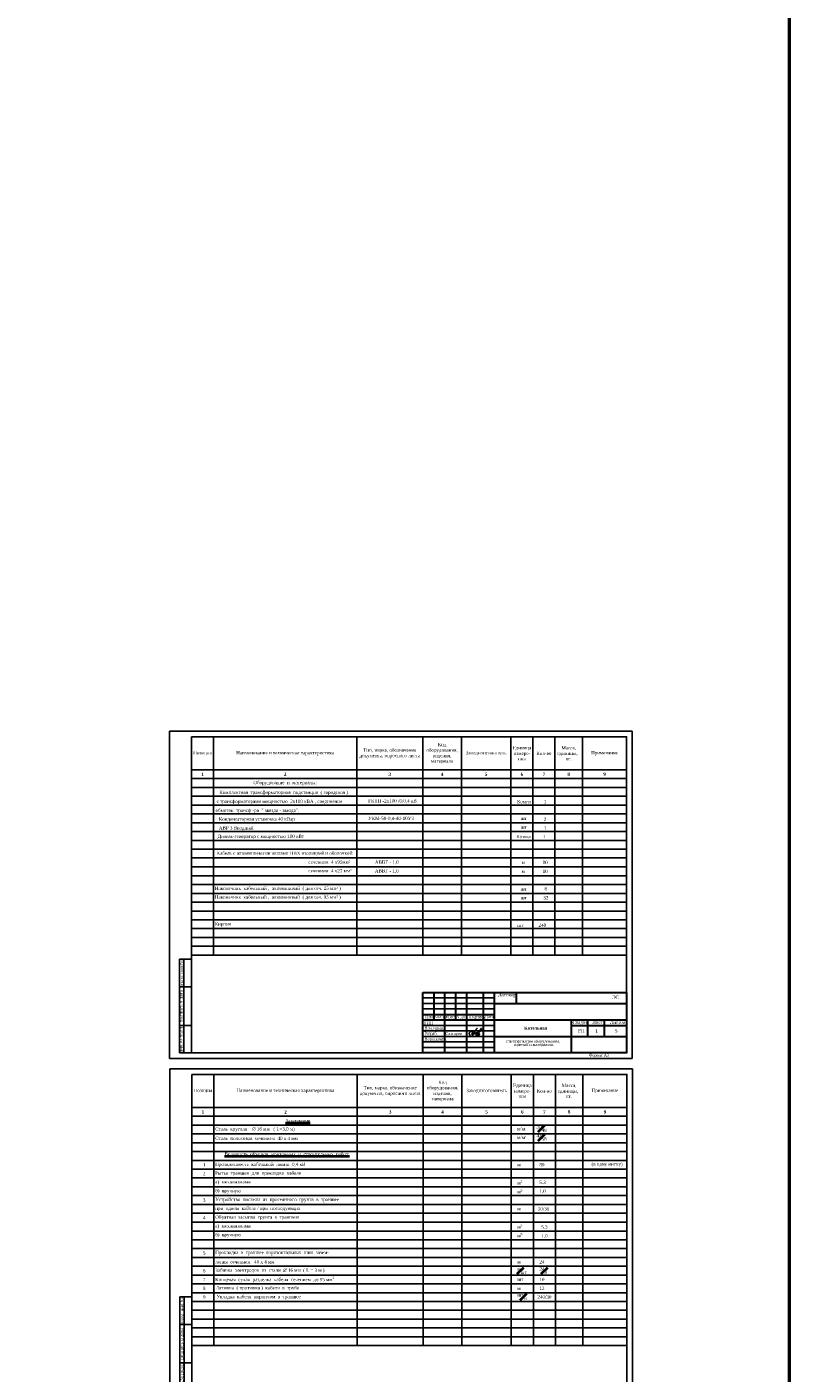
# Model space of a CAD drawing. Extents: x 352696 to 405256, y 4162769 to 4241487.
# Tile 147 of 148: x 404564 to 405256, y 4239530 to 4240752. Entities that reach past the tile are written whole.
import ezdxf
from ezdxf.lldxf.tags import DXFTag

# ---------------------------------------------------------------- set-up
doc = ezdxf.new("R2010")
doc.units = 0
doc.header["$LTSCALE"] = 0.5
doc.header["$MEASUREMENT"] = 0
doc.layers.add('Прект', color=7, linetype='Continuous', true_color=0x000000)
doc.layers.add('размер', color=7, linetype='Continuous')
doc.layers.add('РАЗМЕРЫ ВНУТР', color=7, linetype='Continuous', lineweight=25)
doc.styles.add('seviyorum', font='times.ttf')
doc.styles.add('stile1', font='times.ttf')
doc.styles.add('style2', font='times.ttf')
doc.styles.add('TIEMS', font='times.ttf')
doc.styles.add('Times 3', font='times.ttf', dxfattribs={"height": 2.5})
doc.styles.add('Times New Roman', font='times.ttf')
doc.styles.add('ЭО', font='isocpeui.ttf')
tags = doc.linetypes.add('Power_W2', pattern='A,0.3,-0.2,["W2",ЭО,S=0.1,R=0,X=-0.1,Y=-0.05],-0.2', length=0.7).pattern_tags.tags
tags[6] = DXFTag(74, 10)

# ---------------------------------------------------------------- blocks, each defined once
blk = doc.blocks.new('*T104')
at = {"color": 0, "linetype": 'ByBlock', "lineweight": -2, "transparency": 16777216}
for p, q in [((0, 0), (0, 8500)), ((0, 8500), (1103, 8500)), ((403, 0), (403, 8500)), ((1103, 0), (1103, 8500)), ((0, 6000), (1103, 6000)), ((0, 2500), (1103, 2500)), ((0, 0), (1103, 0))]:
    blk.add_line(p, q, dxfattribs=at)
at = {"color": 0, "lineweight": 25, "transparency": 16777216, "char_height": 300, "attachment_point": 5, "rotation": 90}
for s, insert, width in [('{\\fTimes New Roman|b0|i0|c204|p18;взам. инв.№ }', (201.5, 7250), 2497), ('{\\fTimes New Roman|b0|i0|c204|p18;подпись и дата}', (201.5, 4250), 3497), ('{\\fTimes New Roman|b0|i0|c204|p18;инв.№ подл.}', (201.5, 1250), 2497)]:
    blk.add_mtext(s, dxfattribs=dict(at, insert=insert, width=width))
blk = doc.blocks.new('А3')
at = {"lineweight": 25}
for points in [[(-7137122, 3112128), (-7095122, 3112128), (-7095122, 3082428), (-7137122, 3082428)], [(-7135122, 3111628), (-7095622, 3111628), (-7095622, 3082928), (-7135122, 3082928)]]:
    blk.add_lwpolyline(points, close=True, dxfattribs=at)
blk.add_blockref('*T104', (-7136225, 3082928))
at = {"ltscale": 100, "insert": (-7098122, 3082678), "char_height": 250, "attachment_point": 5, "style": 'TIEMS'}
blk.add_mtext_dynamic_manual_height_columns('Формат А3', width=1841.86, gutter_width=1500, heights=[0], dxfattribs=at)
blk = doc.blocks.new('Имзо')
at = {"color": 5}
blk.add_open_spline([(1171.1, 1083.9), (1171.2, 1084.1), (1171.2, 1084.3), (1170.9, 1084.6), (1170.5, 1084.8), (1170, 1084.4), (1169.4, 1084), (1168.9, 1083.3), (1168.1, 1082.4), (1167.2, 1081.3), (1166.1, 1079.7), (1164.9, 1077.9), (1163.7, 1075.8), (1162.2, 1073.6), (1160.9, 1071.5), (1159.5, 1069.1), (1158.1, 1066.7), (1156.8, 1064.1), (1155.5, 1062), (1154.4, 1060.3), (1153.3, 1058.9), (1152.5, 1057.8), (1151.5, 1057.3), (1150.4, 1057.7), (1149.1, 1058.8), (1147.3, 1060.2), (1146.3, 1062.1), (1145.1, 1063.8), (1144.4, 1065.1), (1143.9, 1066.4), (1143.4, 1067.5), (1143.4, 1069.2), (1144.4, 1070.8), (1145.6, 1072.3), (1147, 1073.4), (1148.5, 1074.4), (1150.2, 1075.5), (1151.8, 1076.3), (1153.2, 1076.9), (1153.9, 1077.2), (1154.8, 1077.4), (1155.4, 1076.4), (1155.4, 1075.6), (1155.3, 1074.7), (1155.2, 1073.5), (1154.8, 1072.1), (1154.5, 1070.8), (1154.1, 1069.8), (1153.8, 1068.6), (1153.4, 1067.6), (1153.1, 1066.6), (1152.8, 1065.8), (1152.9, 1064.8), (1153.9, 1064.1), (1155.1, 1064.5), (1156.3, 1064.9), (1157.5, 1065.6), (1158.3, 1066.3), (1159, 1067), (1159.2, 1067.8), (1159.3, 1068.5), (1158.7, 1069.2), (1157.7, 1068.8), (1157, 1068.2), (1156.6, 1067.4), (1156.3, 1066.7), (1156.1, 1065.9), (1156.9, 1065.2), (1158.1, 1066), (1159.3, 1066.6), (1160.5, 1067.4), (1161.2, 1068.1), (1161.7, 1068.6), (1161.7, 1069), (1161.6, 1069.4), (1161.2, 1069.4), (1160.8, 1069.3), (1160.5, 1068.8), (1160.2, 1068.4), (1159.9, 1067.9), (1159.9, 1067.3), (1159.8, 1066.8), (1160.2, 1066.3), (1160.9, 1066.5), (1161.7, 1066.8), (1162.8, 1067.4), (1163.8, 1068), (1164.5, 1068.6), (1164.9, 1069), (1165.2, 1069.3), (1164.9, 1069.8), (1164.5, 1069.7), (1164.1, 1069.4), (1164, 1069.1), (1163.6, 1068.6), (1163.8, 1067.5), (1165.2, 1067.8), (1166, 1068.3), (1166.7, 1068.6), (1167.2, 1068.9), (1167.7, 1069.2), (1168, 1069.5), (1168.3, 1069.7), (1168.3, 1070.1), (1168.1, 1070.4), (1167.6, 1070.6), (1167.2, 1070.2), (1167, 1069.7), (1166.9, 1069.2), (1167.1, 1068.6), (1167.7, 1068.4), (1168.3, 1068.5), (1168.8, 1068.7), (1169.2, 1069), (1169.8, 1069.2), (1170.3, 1069.6), (1170.8, 1069.8), (1171.1, 1070.2), (1171.5, 1070.4), (1171.5, 1070.8), (1171.6, 1071.3), (1171, 1071.2), (1170.8, 1070.8), (1170.3, 1070.4), (1170.1, 1069.9), (1170, 1069.4), (1170.1, 1069.1), (1170.4, 1068.8), (1170.9, 1068.9), (1171.4, 1069.2), (1172.1, 1069.5), (1172.7, 1069.9), (1173.5, 1070.2), (1174.2, 1070.6), (1175, 1071), (1176.1, 1071.6), (1177.5, 1072.4), (1178.7, 1073.5), (1180, 1074.6), (1181.1, 1075.7), (1182.2, 1076.9), (1183, 1078.1), (1184, 1079.1), (1184.6, 1080.1), (1185.3, 1081.3), (1185.3, 1082.5), (1185.4, 1083.6), (1185.2, 1084.5), (1184.5, 1084.9), (1183.7, 1084.7), (1183.2, 1084), (1182.6, 1083), (1182, 1081.8), (1181.1, 1080.2), (1180.3, 1078.4), (1179.3, 1076.7), (1178.6, 1075.2), (1177.8, 1074), (1177, 1073), (1176.5, 1071.9), (1175.7, 1071.1), (1175.2, 1070.1), (1174.6, 1069.3), (1173.8, 1068.2), (1173.2, 1067), (1172.6, 1066.1), (1172.2, 1065.5), (1171.8, 1065), (1171.3, 1064.4), (1171, 1063.6), (1170.4, 1062.8), (1169.9, 1062), (1169.4, 1061.2), (1169, 1060.6), (1168.7, 1060.2), (1168.3, 1059.8), (1167.8, 1060.3), (1167.6, 1061), (1167.7, 1061.9), (1167.8, 1062.9), (1168.1, 1063.8), (1168.6, 1064.7), (1169, 1065.6), (1169.5, 1066.4), (1170.3, 1067), (1170.9, 1067.6), (1171.7, 1067.9), (1172.5, 1068.2), (1173.2, 1068.2), (1174, 1068), (1174, 1067.2), (1174, 1066.5), (1173.6, 1065.8), (1173.2, 1065.3), (1172.9, 1064.8), (1172.5, 1064.4), (1172.1, 1064.1), (1171.6, 1063.8), (1171.6, 1064.9), (1172.4, 1065.2), (1172.9, 1065.9), (1173.4, 1066.3), (1173.8, 1066.7), (1174.4, 1067.2), (1175.1, 1067.7), (1175.9, 1068), (1176.5, 1068.3), (1177.2, 1068.5), (1177.6, 1068.1), (1177.8, 1067.8), (1178, 1067.3), (1177.7, 1066.8), (1177.4, 1066.2), (1177.1, 1065.6), (1176.7, 1065.1), (1176.3, 1064.7), (1176.1, 1064.3), (1175.7, 1064.1), (1175.3, 1063.4), (1176.4, 1064.2), (1176.9, 1064.6), (1177.7, 1065), (1178.1, 1065.5), (1178.6, 1065.7), (1179, 1065.9), (1179.4, 1066.1), (1179.6, 1065.6), (1179.4, 1065.3), (1179.2, 1064.9), (1178.9, 1064.5), (1178.3, 1064), (1177.8, 1063.3), (1177.1, 1062.3), (1176.3, 1061.5), (1175.7, 1060.6), (1175.1, 1059.9), (1174.6, 1059.1), (1174, 1058.6), (1173.8, 1058.2), (1173.8, 1058.2)], degree=3, knots=[0, 0, 0, 0, 0.513448, 0.778442, 1.104661, 1.704776, 2.452288, 3.45026, 4.324221, 5.947189, 7.813706, 10.086697, 12.416961, 15.084433, 18.013444, 19.930478, 23.226491, 26.538854, 28.582206, 30.510688, 32.78655, 33.889821, 34.643612, 35.656301, 37.257657, 39.781515, 42.375023, 43.560099, 45.9476, 46.941841, 47.767292, 49.564283, 51.675996, 53.262317, 55.2939, 56.95896, 58.79076, 61.326017, 62.413148, 63.084418, 63.878144, 64.720464, 66.023899, 66.222465, 67.487815, 69.680005, 70.444245, 71.673472, 72.848295, 74.105126, 74.94512, 75.912346, 76.736311, 77.698008, 79.003768, 80.281432, 81.605861, 82.813812, 83.664349, 84.504922, 85.074787, 85.799177, 86.742401, 87.819462, 88.673482, 89.415056, 90.21756, 90.733173, 92.042692, 93.77869, 95.204299, 96.256932, 96.685701, 97.162976, 97.450585, 97.80414, 98.243933, 98.660495, 99.209233, 99.913193, 100.436068, 100.907806, 101.32112, 101.958786, 102.795823, 104.16382, 105.540878, 106.28524, 106.753115, 107.246352, 107.575339, 108.017534, 108.471017, 108.807397, 109.213417, 110.179303, 111.257909, 112.601544, 113.10194, 113.790857, 114.31637, 114.690476, 115.029799, 115.380504, 115.694795, 116.157893, 116.641327, 117.21885, 117.657806, 118.307804, 118.946395, 119.406099, 119.996636, 120.533035, 121.049928, 121.752832, 122.362533, 122.775697, 123.14845, 123.551347, 123.960934, 124.293112, 124.810641, 125.428713, 126.106175, 126.437823, 126.833139, 127.128989, 127.632689, 128.194828, 128.976292, 129.709658, 130.603096, 131.404911, 132.114243, 133.326193, 135.129377, 136.959238, 138.347922, 140.082276, 141.639056, 143.243221, 144.25244, 145.980999, 146.768782, 148.214309, 149.370132, 150.185538, 150.858223, 151.610615, 152.421286, 153.496928, 154.941798, 156.653623, 158.748371, 161.045054, 162.367963, 163.886023, 165.324138, 166.052919, 167.666871, 168.409371, 169.617499, 170.688812, 172.289568, 173.638016, 173.929032, 174.60896, 175.395587, 176.326184, 177.139483, 178.342116, 179.136178, 179.881286, 180.559012, 180.797198, 181.344394, 182.130694, 183.09232, 183.924489, 185.11666, 186.029941, 186.98736, 188.004267, 188.880669, 189.776591, 190.640965, 191.418162, 192.300139, 192.836482, 193.572754, 194.359274, 195.059248, 195.645757, 196.275825, 196.836434, 197.393473, 197.744916, 198.313761, 199.39963, 200.284077, 200.888029, 201.308358, 202.088544, 203.10639, 203.833779, 204.650868, 205.260503, 205.631492, 206.120942, 206.589442, 207.122884, 207.8584, 208.550206, 209.164504, 209.697645, 210.169548, 210.617603, 210.967838, 211.831922, 212.736155, 213.508345, 214.127393, 214.694869, 215.099289, 215.513221, 215.820459, 216.227676, 216.640543, 217.201282, 217.755805, 218.854347, 219.841286, 221.395423, 222.281114, 223.091839, 224.118174, 225.015842, 225.33663, 225.33663, 225.33663, 225.33663], dxfattribs=at)
blk = doc.blocks.new('пыпвып')
at = {"color": 0, "lineweight": 30, "ltscale": 50}
for p, q in [((3576.1, 1026.2), (3576.1, 1081.2)), ((3576.1, 1081.2), (3761.1, 1081.2)), ((3596.1, 1026.2), (3596.1, 1081.2)), ((3616.1, 1026.2), (3616.1, 1081.2)), ((3631.1, 1026.2), (3631.1, 1081.2)), ((3641.1, 1026.2), (3641.1, 1081.2)), ((3661.1, 1071.3), (3661.1, 1081.2)), ((3761.1, 1081.2), (3761.1, 1026.2)), ((3576.1, 1061.2), (3641.1, 1061.2)), ((3576.1, 1056.2), (3641.1, 1056.2)), ((3711.1, 1051.2), (3761.1, 1051.2)), ((3761.1, 1026.2), (3576.1, 1026.2))]:
    blk.add_line(p, q, dxfattribs=at)
at = {"color": 0}
for p, q in [((3576.1, 1076.2), (3641.1, 1076.2)), ((3576.1, 1071.2), (3641.1, 1071.2)), ((3576.1, 1066.2), (3641.1, 1066.2)), ((3576.1, 1051.2), (3641.1, 1051.2)), ((3576.1, 1046.2), (3641.1, 1046.2)), ((3576.1, 1041.2), (3641.1, 1041.2)), ((3576.1, 1036.2), (3641.1, 1036.2)), ((3576.1, 1031.2), (3641.1, 1031.2))]:
    blk.add_line(p, q, dxfattribs=at)
at = {"color": 0, "lineweight": 30, "ltscale": 50}
for points in [[(3586.1, 1081.2), (3586.1, 1056.2)], [(3606.1, 1056.2), (3606.1, 1081.2)], [(3641.1, 1071.2), (3761.1, 1071.2)], [(3641.1, 1056.2), (3761.1, 1056.2)], [(3711.1, 1026.2), (3711.1, 1056.2)], [(3726.1, 1041.2), (3726.1, 1056.2)], [(3741.1, 1041.2), (3741.1, 1056.2)], [(3641.1, 1041.2), (3761.1, 1041.2)]]:
    blk.add_lwpolyline(points, dxfattribs=at)
at = {"xscale": 0.2663785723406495, "yscale": 0.2663785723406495, "zscale": 0.2663785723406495}
blk.add_blockref('Имзо', (3313.6, 759.4), dxfattribs=at)
at = {"color": 0, "style": 'seviyorum'}
for s, height, width, p in [('Договор', 3, 0.9, (3644.5, 1077.5)), ('ЭС', 3, 0.9, (3748.1, 1075.4)), ('Изм.', 2.7, 0.8, (3578.2, 1057.7)), ('Кол.уч', 2.7, 0.8, (3586.4, 1057.8)), ('Лист', 2.7, 0.9, (3597.6, 1057.7)), ('N.док', 2.7, 0.9, (3606.6, 1057.6)), ('Подпись', 2.7, 0.9, (3617.5, 1057.7)), ('Дата', 2.7, 0.9, (3632.4, 1057.8)), ('Стадия', 3, 0.9, (3712.1, 1052.4)), ('Лист', 3, 0.9, (3730.1, 1052.4)), ('Листов', 3, 0.9, (3746, 1052.6)), ('РП', 3, 0.9, (3717, 1045))]:
    blk.add_text(s, height=height, dxfattribs=dict(at, width=width)).set_placement(p)
at = {"color": 0, "lineweight": 30, "style": 'TIEMS', "width": 0.7}
for s, p in [('ГИП', (3577.5, 1052)), ('Нач.управ.', (3577.7, 1047.4)), ('Разраб.', (3577.7, 1042.4)), ('Норм.контр.', (3577.7, 1037.4))]:
    blk.add_text(s, height=3, dxfattribs=at).set_placement(p)
at = {"color": 0, "linetype": 'ByBlock', "insert": (3596.7, 1045.1), "char_height": 2.5, "width": 29.181, "attachment_point": 1, "style": 'Times New Roman'}
blk.add_mtext('Саттаров', dxfattribs=at)
at = {"layer": 'Прект', "color": 18, "lineweight": 80, "true_color": 0x000000, "insert": (3674.4, 1050.2, -366.3), "char_height": 2.8, "width": 69.65, "attachment_point": 2, "rotation": 0.0177, "line_spacing_factor": 0.941835, "style": 'seviyorum'}
blk.add_mtext('        {\\fTimes New Roman|b1|i0|c204|p18;\\C7;Котельная} ', dxfattribs=at)

msp = doc.modelspace()

# ---------------------------------------------------------------- linework, layer by layer
for p, q in [((404713.2656, 4240107.4451), (405108.2656, 4240107.4451)), ((404713.2656, 4240107.4451), (404713.2656, 4239909.264)), ((404733.2656, 4240107.4451), (404733.2656, 4239909.264)), ((404863.2656, 4240107.4451), (404863.2656, 4239909.264)), ((404923.2656, 4240107.4451), (404923.2656, 4239909.264)), ((404958.2656, 4240107.4451), (404958.2656, 4239909.264)), ((405003.2656, 4240107.4451), (405003.2656, 4239909.264)), ((405023.2656, 4240107.4451), (405023.2656, 4239909.264)), ((405043.2656, 4240107.4451), (405043.2656, 4239909.264)), ((405068.2656, 4240107.4451), (405068.2656, 4239909.264)), ((405108.2656, 4240107.4451), (405108.2656, 4239909.264)), ((404713.2656, 4240077.4451), (405108.2656, 4240077.4451)), ((404713.2656, 4240069.4451), (405108.2656, 4240069.4451)), ((404713.2656, 4240061.4451), (405108.2656, 4240061.4451)), ((404713.2656, 4240053.4451), (405108.2656, 4240053.4451)), ((404713.2656, 4240045.4451), (405108.2656, 4240045.4451)), ((404713.2656, 4240037.4451), (405108.2656, 4240037.4451)), ((404713.2656, 4240029.4451), (405108.2656, 4240029.4451)), ((404713.2656, 4240021.4451), (405108.2656, 4240021.4451)), ((404713.2656, 4240013.4451), (405108.2656, 4240013.4451)), ((404713.2656, 4240005.4451), (405108.2656, 4240005.4451)), ((404713.2656, 4239997.4451), (405108.2656, 4239997.4451)), ((404713.2656, 4239989.4451), (405108.2656, 4239989.4451)), ((404713.2656, 4239981.3545), (405108.2656, 4239981.3545)), ((404713.2656, 4239973.264), (405108.2656, 4239973.264)), ((404713.2656, 4239965.264), (405108.2656, 4239965.264)), ((404713.2656, 4239957.264), (405108.2656, 4239957.264)), ((404713.2656, 4239949.264), (405108.2656, 4239949.264)), ((404713.2656, 4239941.264), (405108.2656, 4239941.264)), ((404713.2656, 4239933.264), (405108.2656, 4239933.264)), ((404713.2656, 4239925.264), (405108.2656, 4239925.264)), ((404713.2656, 4239917.264), (405108.2656, 4239917.264)), ((404713.2656, 4239909.264), (405108.2656, 4239909.264)), ((404713.6538, 4239800.8576), (405108.6538, 4239800.8576)), ((404713.6538, 4239800.8576), (404713.6538, 4239570.6764)), ((404733.6538, 4239800.8576), (404733.6538, 4239554.6764)), ((404863.6538, 4239800.8576), (404863.6538, 4239554.6764)), ((404923.6538, 4239800.8576), (404923.6538, 4239554.6764)), ((404958.6538, 4239800.8576), (404958.6538, 4239554.6764)), ((405003.6538, 4239800.8576), (405003.6538, 4239554.6764)), ((405023.6538, 4239800.8576), (405023.6538, 4239554.6764)), ((405043.6538, 4239800.8576), (405043.6538, 4239554.6764)), ((405068.6538, 4239800.8576), (405068.6538, 4239554.6764)), ((405108.6538, 4239800.8576), (405108.6538, 4239570.6764)), ((404713.6538, 4239770.8576), (405108.6538, 4239770.8576)), ((404713.6538, 4239762.8576), (405108.6538, 4239762.8576)), ((404713.6538, 4239754.8576), (405108.6538, 4239754.8576)), ((404713.6538, 4239746.8576), (405108.6538, 4239746.8576)), ((404713.6538, 4239738.8576), (405108.6538, 4239738.8576)), ((404713.6538, 4239730.8576), (405108.6538, 4239730.8576)), ((404713.6538, 4239722.8576), (405108.6538, 4239722.8576)), ((404713.6538, 4239714.8576), (405108.6538, 4239714.8576)), ((404713.6538, 4239706.8576), (405108.6538, 4239706.8576)), ((404713.6538, 4239698.8576), (405108.6538, 4239698.8576)), ((404713.6538, 4239690.8576), (405108.6538, 4239690.8576)), ((404713.6538, 4239682.8576), (405108.6538, 4239682.8576)), ((404713.6538, 4239674.767), (405108.6538, 4239674.767)), ((404713.6538, 4239666.6764), (405108.6538, 4239666.6764)), ((404713.6538, 4239658.6764), (405108.6538, 4239658.6764)), ((404713.6538, 4239650.6764), (405108.6538, 4239650.6764)), ((404713.6538, 4239642.6764), (405108.6538, 4239642.6764)), ((404713.6538, 4239634.6764), (405108.6538, 4239634.6764)), ((404713.6538, 4239626.6764), (405108.6538, 4239626.6764)), ((404713.6538, 4239618.6764), (405108.6538, 4239618.6764)), ((404713.6538, 4239610.6764), (405108.6538, 4239610.6764)), ((404713.6538, 4239602.6764), (405108.6538, 4239602.6764)), ((404713.6538, 4239594.6764), (405108.6538, 4239594.6764)), ((404713.6538, 4239586.6764), (405108.6538, 4239586.6764)), ((404713.6538, 4239578.6764), (405108.6538, 4239578.6764)), ((404713.6538, 4239570.6764), (405108.6538, 4239570.6764)), ((404713.6538, 4239562.6764), (405108.6538, 4239562.6764)), ((404713.6538, 4239554.6764), (405108.6538, 4239554.6764))]:
    msp.add_line(p, q)
at = {"color": 1, "linetype": 'Continuous', "lineweight": 50}
msp.add_lwpolyline([(403781.3683, 4241311.0813), (405255.8558, 4241311.0813), (405255.8558, 4237335.0599), (403781.3683, 4237335.0599)], close=True, dxfattribs=at)

# ---------------------------------------------------------------- block references
at = {"color": 0, "lineweight": 30, "ltscale": 30, "xscale": 0.01, "yscale": 0.01, "zscale": 0.01}
for p in [(476064.4882, 4208991.1621), (476064.8764, 4208684.5746)]:
    msp.add_blockref('А3', p, dxfattribs=at)
at = {"lineweight": 30}
msp.add_blockref('пыпвып', (401347.157, 4238794.1963), dxfattribs=at)

# ---------------------------------------------------------------- texts
at = {"char_height": 3, "attachment_point": 5, "style": 'Times 3'}
for s, insert, width in [('Позиция', (404723.2656, 4240092.4451), 19.97), ('{\\fTimes New Roman|b0|i0|c204|p18;Наименование и техническая характеристика}', (404798.2656, 4240092.4451), 129.97), ('{\\fTimes New Roman|b0|i0|c204|p18;Тип, марка, обозначение документа, опросного листа}', (404893.2656, 4240092.4451), 59.97), ('{\\fTimes New Roman|b0|i0|c204|p18;Код оборудования, изделия, материала}', (404940.7656, 4240092.4451), 34.97), ('{\\fTimes New Roman|b0|i0|c204|p18;Заводизготовитель}', (404980.7656, 4240092.4451), 44.97), ('{\\fTimes New Roman|b0|i0|c204|p18;Единица измере- ния}', (405013.2656, 4240092.4451), 19.97), ('{\\fTimes New Roman|b0|i0|c204|p18;Кол-во}', (405033.2656, 4240092.4451), 19.97), ('{\\fTimes New Roman|b0|i0|c204|p18;Масса, единицы,   кг.}', (405055.7656, 4240092.4451), 24.97), ('{\\fTimes New Roman|b0|i0|c204|p18;Примечание}', (405088.2656, 4240092.4451), 39.97), ('{\\fTimes New Roman|b1|i0|c204|p18;1', (404723.2656, 4240073.4451), 19.97), ('Оборудование  и  материалы:', (404798.2656, 4240065.4451), 129.97), ('{\\fTimes New Roman|b1|i0|c204|p18;2', (404798.2656, 4240073.4451), 129.97), ('{\\fTimes New Roman|b1|i0|c204|p18;3', (404893.2656, 4240073.4451), 59.97), ('{\\fTimes New Roman|b1|i0|c204|p18;4', (404940.7656, 4240073.4451), 34.97), ('{\\fTimes New Roman|b1|i0|c204|p18;5', (404980.7656, 4240073.4451), 44.97), ('{\\fTimes New Roman|b1|i0|c204|p18;6', (405013.2656, 4240073.4451), 19.97), ('{\\fTimes New Roman|b1|i0|c204|p18;7', (405033.2656, 4240073.4451), 19.97), ('{\\fTimes New Roman|b1|i0|c204|p18;8', (405055.7656, 4240073.4451), 24.97), ('{\\fTimes New Roman|b1|i0|c204|p18;9', (405088.2656, 4240073.4451), 39.97), ('Позиция', (404723.6538, 4239785.8576), 19.97), ('{\\fTimes New Roman|b0|i0|c204|p18;Наименование и техническая характеристика}', (404798.6538, 4239785.8576), 129.97), ('{\\fTimes New Roman|b0|i0|c204|p18;Тип, марка, обозначение документа, опросного листа}', (404893.6538, 4239785.8576), 59.97), ('{\\fTimes New Roman|b0|i0|c204|p18;Код оборудования, изделия, материала}', (404941.1538, 4239785.8576), 34.97), ('{\\fTimes New Roman|b0|i0|c204|p18;Заводизготовитель}', (404981.1538, 4239785.8576), 44.97), ('{\\fTimes New Roman|b0|i0|c204|p18;Единица измере- ния}', (405013.6538, 4239785.8576), 19.97), ('{\\fTimes New Roman|b0|i0|c204|p18;Кол-во}', (405033.6538, 4239785.8576), 19.97), ('{\\fTimes New Roman|b0|i0|c204|p18;Масса, единицы,   кг.}', (405056.1538, 4239785.8576), 24.97), ('{\\fTimes New Roman|b0|i0|c204|p18;Примечание}', (405088.6538, 4239785.8576), 39.97), ('{\\fTimes New Roman|b1|i0|c204|p18;1', (404723.6538, 4239766.8576), 19.97), ('{\\fTimes New Roman|b1|i0|c204|p18;2', (404798.6538, 4239766.8576), 129.97), ('{\\fTimes New Roman|b1|i0|c204|p18;3', (404893.6538, 4239766.8576), 59.97), ('{\\fTimes New Roman|b1|i0|c204|p18;4', (404941.1538, 4239766.8576), 34.97), ('{\\fTimes New Roman|b1|i0|c204|p18;5', (404981.1538, 4239766.8576), 44.97), ('{\\fTimes New Roman|b1|i0|c204|p18;6', (405013.6538, 4239766.8576), 19.97), ('{\\fTimes New Roman|b1|i0|c204|p18;7', (405033.6538, 4239766.8576), 19.97), ('{\\fTimes New Roman|b1|i0|c204|p18;8', (405056.1538, 4239766.8576), 24.97), ('{\\fTimes New Roman|b1|i0|c204|p18;9', (405088.6538, 4239766.8576), 39.97)]:
    msp.add_mtext(s, dxfattribs=dict(at, insert=insert, width=width))
at = {"color": 0, "lineweight": 30, "ltscale": 30, "char_height": 3, "width": 4.662101, "attachment_point": 1, "style": 'stile1'}
for s, insert in [('1', (405079.9483, 4239841.8888)), ('5', (405097.728, 4239841.8888))]:
    msp.add_mtext(s, dxfattribs=dict(at, insert=insert))
at = {"layer": 'размер', "color": 7, "linetype": 'Power_W2', "lineweight": 100, "insert": (405023.3996, 4239832.1411), "char_height": 2.5, "width": 59.109389, "attachment_point": 2, "line_spacing_factor": 0.680339, "style": 'Times New Roman'}
msp.add_mtext('Спецификация оборудования,\\P изделий и материалов ', dxfattribs=at)
at = {"layer": 'РАЗМЕРЫ ВНУТР', "linetype": 'Continuous', "lineweight": 40, "ltscale": 1.5, "style": 'style2'}
for s, p in [(' Комплектная  трансформаторная  подстанция  ( городская ) ', (404737.4733, 4240055.5316)), ('  обмоток  трансф -ра  " звезда - звезда".   ', (404732.7744, 4240039.1604)), (' с трансформаторами мощностью  2х100 кВА , соединение', (404734.8789, 4240047.3233)), ('ГКТП -2х100 /6/0,4 кВ', (404873.6686, 4240047.7594)), ('Компл', (405008.8437, 4240047.0701)), ('1', (405033.0814, 4240047.0701)), ('Конденсаторная установка 40 кВар ', (404738.0766, 4240031.2591)), ('2', (405033.0814, 4240031.0701)), ('Дизель-генератор с мощностью 100 кВт  ', (404737.0199, 4240015.5906)), ('АВР 3 Вводный', (404738.0766, 4240023.2591)), ('Компл', (405008.1564, 4240015.4149)), ('1', (405032.3539, 4240015.4149)), ('1', (405033.0814, 4240023.0701))]:
    msp.add_text(s, height=3, dxfattribs=at).set_placement(p)
at = {"layer": 'РАЗМЕРЫ ВНУТР', "linetype": 'Continuous', "lineweight": 40, "ltscale": 1.5, "char_height": 3, "style": 'style2'}
for s, insert, width, attachment_point in [('УКМ-58-0,4-40-10У3', (404873.6337, 4240034.9965), 49.35, 1), ('шт', (405014.9197, 4240033.5405), 19.97, 5), ('шт', (405014.9197, 4240025.5405), 19.97, 5), ('Кабель с алюминиевыми жилами ПВХ изоляцией и оболочкой: ', (404798.2656, 4240001.3545), 129.97, 5), ('                                                                           сечением  4 х95мм²', (404733.4805, 4239993.7598), 129.97, 4), ('АВВГ - 1,0', (404879.7649, 4239993.3545), 129.97, 4), ('м', (405014.4092, 4239993.3545), 19.97, 5), ('80', (405034.4092, 4239993.3545), 19.97, 5), ('                                                                           сечением  4 х25 мм²', (404733.4805, 4239985.7598), 129.97, 4), ('АВВГ - 1,0', (404879.7649, 4239985.3545), 129.97, 4), ('м', (405014.4092, 4239985.3545), 19.97, 5), ('10', (405034.4092, 4239985.3545), 19.97, 5), (' Наконечник  кабельный ,  алюминивый  ( для сеч. 25 мм² )', (404733.2806, 4239969.4904), 129.97, 4), ('шт', (405014.9197, 4239969.3594), 19.97, 5), ('8', (405034.9197, 4239969.3594), 19.97, 5), (' Наконечник  кабельный ,  алюминивый  ( для сеч. 95 мм² )', (404733.2806, 4239961.4904), 129.97, 4), ('шт', (405014.9197, 4239961.3594), 19.97, 5), ('32', (405034.9197, 4239961.3594), 19.97, 5), (' Кирпич ', (404733.1694, 4239936.9232), 129.97, 4), ('шт', (405011.8159, 4239936.3768), 19.97, 5), ('240', (405031.8159, 4239936.3768), 19.97, 5), (' Сталь  круглая    ∅ 16 мм   ( L=3,0 м)', (404733.6688, 4239750.8576), 129.97, 4), ('{\\LЗаземление }', (404798.6538, 4239758.8576), 129.97, 4), ('  м/кг', (405006.5264, 4239751.7239), 129.97, 4), ('\\A1;\\S30#48;', (405026.5264, 4239751.7239), 129.97, 4), (' Сталь  полосовая  сечением  40 х 4 мм', (404733.6688, 4239742.8576), 129.97, 4), ('  м/кг', (405006.5264, 4239743.7239), 129.97, 4), ('\\A1;\\S42#58;', (405026.5264, 4239743.7239), 129.97, 4), ('{\\L   Ведомость  объемов  монтажных  и  строительных  работ: }', (404739.8241, 4239728.1521), 129.97, 4), ('2', (404723.6538, 4239710.8576), 129.97, 4), ('1', (404723.6538, 4239718.8576), 129.97, 4), (' Протяженность  кабельной  линии  0,4 кВ', (404733.6688, 4239718.8576), 129.97, 4), (' Рытье  траншеи  для  прокладки  кабеля', (404733.6688, 4239710.8576), 129.97, 4), ('м', (405009.1584, 4239718.8576), 129.97, 4), ('80', (405029.1584, 4239718.8576), 129.97, 4), ('(в одну нитку)', (405076.4413, 4239719.015), 129.97, 4), (' а)  механизмами', (404733.6688, 4239702.8576), 129.97, 4), ('\\A1;м{\\H0.7x;\\S3^ ;}', (405009.1584, 4239702.8576), 129.97, 4), ('5.3', (405029.1584, 4239702.8576), 129.97, 4), ('3', (404723.6538, 4239686.8576), 129.97, 4), (' Устройство  постели  из  просеянного  грунта  в  траншее', (404733.6688, 4239686.8576), 129.97, 4), (' б)  вручную', (404733.6688, 4239694.8576), 129.97, 4), ('\\A1;м{\\H0.7x;\\S3^ ;}', (405009.1584, 4239694.8576), 129.97, 4), ('1.0', (405029.1584, 4239694.8576), 129.97, 4), (' при  одном  кабеле / при  последующих', (404733.6688, 4239678.8576), 129.97, 4), ('м', (405009.1584, 4239678.8576), 129.97, 4), ('\\A1;50/30', (405027.7359, 4239678.7827), 129.97, 4), ('4', (404723.6538, 4239670.8576), 129.97, 4), (' Обратная  засыпка  грунта  в  траншею', (404733.6688, 4239670.8576), 129.97, 4), (' а)  механизмами', (404733.6688, 4239662.8576), 129.97, 4), ('\\A1;м{\\H0.7x;\\S3^ ;}', (405009.1584, 4239662.8576), 129.97, 4), ('5.3', (405030.8191, 4239662.2865), 129.97, 4), (' б)  вручную', (404733.6688, 4239654.8576), 129.97, 4), ('\\A1;м{\\H0.7x;\\S3^ ;}', (405009.1584, 4239654.8576), 129.97, 4), ('1.0', (405030.8191, 4239654.2865), 129.97, 4), ('5', (404723.6538, 4239638.7217), 129.97, 4), (' Прокладка  в  траншее  горизонтальных  шин  зазем-', (404733.6688, 4239638.7217), 129.97, 4), (' ления  сечением   40 х 4 мм', (404733.6688, 4239630.6764), 129.97, 4), ('м', (405009.1584, 4239630.6764), 129.97, 4), ('24', (405029.1584, 4239630.6764), 129.97, 4), ('7', (404723.6538, 4239614.6764), 129.97, 4), ('6', (404723.6538, 4239622.6764), 129.97, 4), (' Забивка  электродов  из  стали  ∅ 16 мм  ( L = 3 м )', (404733.6688, 4239622.6764), 129.97, 4), ('\\A1; Концевая  сухая  разделка  кабеля  сечением  до 95 мм{\\H0.7x;\\S2^ ;}', (404733.6688, 4239614.6764), 129.97, 4), ('\\A1;\\Sм#шт;', (405009.1584, 4239622.6764), 129.97, 4), ('шт', (405009.1584, 4239614.6764), 129.97, 4), ('\\A1;\\S24#8;', (405029.1584, 4239622.6764), 129.97, 4), ('10', (405029.1584, 4239614.6764), 129.97, 4), ('8', (404723.6538, 4239606.6764), 129.97, 4), ('  Затяжка  ( протяжка )  кабеля  в  трубе', (404733.6688, 4239606.6764), 129.97, 4), ('м', (405009.1584, 4239606.6764), 129.97, 4), ('12', (405029.1584, 4239606.6764), 129.97, 4), ('9', (404723.6538, 4239598.6688), 129.97, 4), ('  Укладка  кабеля  кирпичом  в  траншее', (404733.6688, 4239598.6688), 129.97, 4), ('\\A1;\\Sшт#м;', (405009.1584, 4239598.963), 129.97, 4), ('\\A1;240/30', (405027.3415, 4239598.8233), 129.97, 4)]:
    msp.add_mtext(s, dxfattribs=dict(at, insert=insert, width=width, attachment_point=attachment_point))

doc.saveas('drawing.dxf')
